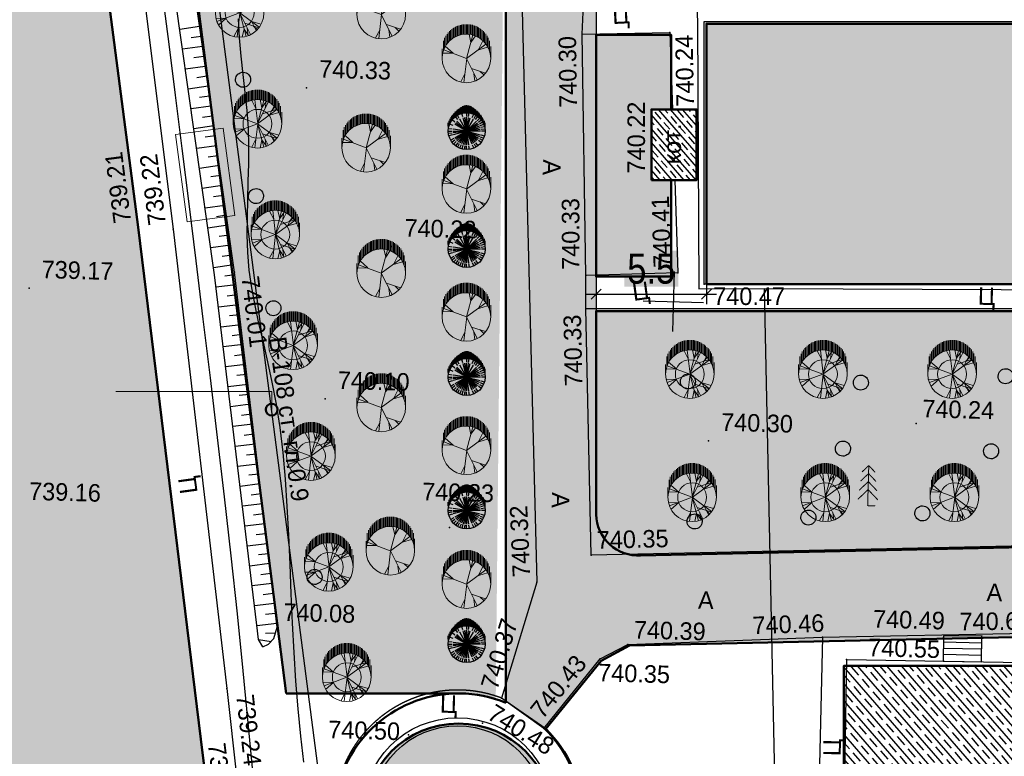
# Model space of a CAD drawing. Header units: millimetres. Extents: x -257011 to 237647566, y 2784933 to 6706507.
# Tile 187 of 256: x 9583565 to 9632650, y 5210392 to 5247105. Entities that reach past the tile are written whole.
import ezdxf

# ---------------------------------------------------------------- set-up
doc = ezdxf.new("R2010")
doc.units = ezdxf.units.MM
doc.header["$LTSCALE"] = 1000
doc.header["$PDMODE"] = 32
doc.header["$PDSIZE"] = 0.3
for name, pattern in [('Д_ТРОТ_ТРУБА', [3, 1.5, -1.5]), ('ДОРОГИ_СТРОЯЩ', [9, 8, -1]), ('Контура низ откосов  Штриховая 0.1-0.5 - - - - - - -', [0.6, 0.1, -0.5]), ('ОТКОС_НИЗ', [1.2, 0.2, -1])]:
    doc.linetypes.add(name, pattern=pattern)
for name, color, linetype in [('(001) Сетка', 92, 'Continuous'), ('(004) Точки рельефа', 7, 'Continuous'), ('(007) Здания', 7, 'Continuous'), ('(013) Газ', 40, 'ИК_Газопровод -------г--------'), ('(014) Водопровод', 5, 'ИК_Водопровод -------в--------'), ('(025) Дорога', 7, 'Continuous'), ('(027) Гидрография', 7, 'Continuous'), ('(028) Гидротехн.', 7, 'Continuous'), ('(031) Горизонтали', 42, 'Continuous'), ('(035) Откосы', 7, 'Continuous'), ('(038) Деревья', 7, 'Continuous'), ('TREE', 74, 'Continuous')]:
    doc.layers.add(name, color=color, linetype=linetype)
for name, color, linetype, lineweight in [('(032) Горизонтали утолщенные', 32, 'Continuous', 30), ('.', 7, 'Continuous', 15), ('Ф А С А Д', 250, 'Continuous', 15)]:
    doc.layers.add(name, color=color, linetype=linetype, lineweight=lineweight)
doc.styles.add('ATTR', font='romans.shx', dxfattribs={"width": 0.8, "height": 0.470416})
doc.styles.add('BM-431', font='txt')
doc.styles.add('D-431', font='txt', dxfattribs={"width": 2})
doc.styles.get("Standard").update_dxf_attribs({"font": 'ARIALN.TTF'})
doc.styles.add('Фарход', font='ARIALN.TTF')
doc.linetypes.add('KANALIS_K', pattern='A,1,["<",Standard,S=1.8,R=0,X=-0.9,Y=-0.9],3,-1,["К",Standard,S=1.8,R=0,X=-0.9,Y=-0.9],-1,10', length=16)
doc.linetypes.add('ИК_Водопровод -------в--------', pattern='A,9,-0.6,["В",Standard,S=1.2,R=0,X=0,Y=-0.6],-1.2', length=10.8)
doc.linetypes.add('ИК_Воздушка ------- --------', pattern='A,9,-0.6,["Z",Standard,S=1.2,R=70,X=0.6,Y=-0.65],-1', length=10.6)
doc.linetypes.add('ИК_Газопровод -------г--------', pattern='A,9,-0.6,["Г",Standard,S=1.2,R=0,X=0,Y=-0.6],-1.2', length=10.8)
doc.dimstyles.new('ISO-25$0', dxfattribs={"dimtxt": 300, "dimasz": 200, "dimexe": 100, "dimexo": 300, "dimgap": 50, "dimtad": 1, "dimdec": 0, "dimtxsty": 'Фарход', "dimblk": 'OBLIQUE', "dimcen": 250, "dimclrd": 256, "dimclrt": 250, "dimadec": 0, "dimazin": 0, "dimtfac": 1, "dimtdec": 0, "dimtmove": 0, "dimatfit": 3, "dimldrblk": 'OBLIQUE', "dimfxl": 0, "dimlwd": -1, "dimarcsym": 0})
pattern_1 = [(95, (-678705.02, -429468.37), (-275.171012, 230.8958947), [127, -381]), (185, (-678647.3, -429399.58), (-230.8958947, -275.171012), [127, -381])]
pattern_2 = [(311, (-678705, -429468.37), (415.09027, 360.832466), []), (311, (-678732.07, -429855.2), (415.09027, 360.832466), [550, -275])]

# ---------------------------------------------------------------- blocks, each defined once
blk = doc.blocks.new('d')
at = {"layer": '(038) Деревья', "color": 30}
blk.add_ellipse((0, 0), major_axis=(0.265, 0.265), ratio=1, start_param=5.497787, end_param=11.780972, dxfattribs=at)
blk = doc.blocks.new('ell')
at = {"const_width": 0.05}
for points in [[(0, 2), (-0.329, 1.671)], [(0, 0), (0, 2)], [(0, 2), (0.329, 1.671)], [(0, 1.6), (-0.386, 1.214)], [(0, 1.6), (0.386, 1.214)], [(0, 1.2), (-0.443, 0.757)], [(0, 1.2), (0.443, 0.757)], [(0, 0.8), (-0.5, 0.3)], [(0, 0.8), (0.5, 0.3)], [(0, 0), (0.375, 0)]]:
    blk.add_lwpolyline(points, dxfattribs=at)
blk = doc.blocks.new('Setka')
at = {"layer": '(001) Сетка'}
for p, q in [((0, 1.5), (0, -1.5)), ((-1.5, 0), (1.5, 0))]:
    blk.add_line(p, q, dxfattribs=at)
blk = doc.blocks.new('kjvklglhl')
at = {"layer": '(004) Точки рельефа'}
for p in [(334.896, 488.007), (339.267, 488.21), (321.242, 484.947), (338.449, 484.352), (338.596, 480.828), (313.048, 477.771), (314.781, 477.717), (325.716, 477.154), (339.992, 476.24), (317.903, 475.66), (335.418, 475.977), (341.325, 475.724), (307.691, 474.575), (335.462, 474.337), (322.604, 469.469), (352.087, 469.079), (341.765, 467.921), (328.971, 463.246), (336.083, 462.055), (333.406, 460.634), (353.749, 458.453), (355.654, 458.564), (320.534, 458.04), (347.714, 458.292), (338.021, 457.657), (348.951, 457.217), (336.672, 456.912), (318.108, 454.899), (331.811, 454.811), (330.891, 453.542), (333.962, 453.359), (327.22, 452.858), (316.881, 452.353)]:
    blk.add_point(p, dxfattribs=at)
at = {"layer": '(007) Здания'}
blk.add_lwpolyline([(376.227, 476.706), (341.325, 475.724), (340.957, 488.799), (381.529, 489.94), (382.011, 472.802)], dxfattribs=at)
for points in [[(338.548, 480.826), (338.449, 484.352), (340.7, 484.415), (340.799, 480.89)], [(348.956, 457.212), (358.705, 457.324), (358.87, 443.017), (349.121, 442.904)]]:
    blk.add_lwpolyline(points, close=True, dxfattribs=at)
at = {"layer": '(013) Газ', "linetype": 'ИК_Воздушка ------- --------', "ltscale": 0.5, "flags": 128}
for points in [[(292.909, 529.889), (292.062, 534.008), (300.797, 535.523), (378.045, 536.01), (380.152, 536.01), (380.512, 520.117), (378.614, 520.082), (373.886, 519.972), (374, 516.282), (339.283, 515.209), (339.606, 502.365), (340.619, 488.79), (341.059, 475.484), (341.059, 475.484), (344.329, 475.58), (345.717, 447.337), (345.717, 447.337)], [(344.329, 475.58), (375.842, 476.344), (375.939, 472.334), (381.325, 472.464), (381.43, 468.731)]]:
    blk.add_lwpolyline(points, dxfattribs=at)
at = {"layer": '(014) Водопровод', "ltscale": 0.5, "flags": 128}
blk.add_lwpolyline([(325.711, 440.112), (326.312, 440.162), (325.744, 440.975), (323.361, 447.342), (313.499, 509.603), (261.079, 502.552), (256.511, 532.162)], dxfattribs=at)
at = {"layer": '(025) Дорога', "linetype": 'Д_ТРОТ_ТРУБА', "flags": 128}
blk.add_lwpolyline([(269.368, 515.247), (270.684, 506.001), (279.473, 507.345), (281.553, 506.423), (308.542, 510.883), (312.531, 513.649), (318.524, 513.838), (330.524, 514.19), (333.406, 460.634), (331.811, 454.811, 1.56758), (332.906, 443.73, 0.509364), (333.962, 453.359), (336.672, 456.912), (338.021, 457.657), (347.714, 458.292), (347.773, 448.108), (343.552, 448.203), (343.703, 435.09)], format="xyb", dxfattribs=at)
for points in [[(323.251, 418.267), (300.714, 414.809), (283.138, 412.485), (281.122, 413.564), (275.085, 449.451), (270.84, 474.617), (267.554, 498.57), (282.371, 501.061), (308.67, 505.056), (310.788, 503.765), (314.781, 477.717), (318.108, 454.899), (323.251, 418.267)], [(321.731, 420.742), (316.881, 452.353), (313.048, 477.771), (309.058, 502.896), (307.912, 503.399), (283.734, 499.451), (269.193, 497.303), (272.561, 474.353), (276.62, 450.413), (282.198, 415.2), (283.437, 414.157), (320.719, 419.528), (321.731, 420.742)], [(339.712, 480.859), (339.992, 476.24), (335.418, 475.977), (334.896, 488.007), (339.267, 488.21), (339.499, 484.382)], [(339.267, 488.21), (339.499, 484.382)], [(374.417, 463.962), (336.083, 462.055), (335.462, 474.337), (374.094, 475.423), (374.417, 463.962)]]:
    blk.add_lwpolyline(points, dxfattribs=at)
at = {"layer": '(025) Дорога', "linetype": 'Контура низ откосов  Штриховая 0.1-0.5 - - - - - - -'}
for points in [[(334.896, 488.007), (334.932, 490.013)], [(335.462, 474.337), (335.418, 475.978)], [(347.714, 458.292), (359.915, 458.878)], [(333.962, 453.359), (331.811, 454.811)]]:
    blk.add_lwpolyline(points, dxfattribs=at)
at = {"layer": '(025) Дорога', "linetype": 'Д_ТРОТ_ТРУБА', "ltscale": 10000, "flags": 128}
blk.add_lwpolyline([(355.654, 458.564), (353.753, 458.542), (353.768, 457.267), (355.668, 457.289)], close=True, dxfattribs=at)
for points in [[(353.756, 458.242), (355.657, 458.242)], [(355.661, 457.927), (353.76, 457.905)], [(355.665, 457.609), (353.764, 457.609)]]:
    blk.add_lwpolyline(points, dxfattribs=at)
at = {"layer": '(027) Гидрография', "color": 3}
blk.add_circle((329.784, 449.03), 4.344, dxfattribs=at)
at = {"layer": '(028) Гидротехн.', "ltscale": 0.8}
blk.add_circle((329.784, 449.03), 4.744, dxfattribs=at)
at = {"layer": '(031) Горизонтали', "flags": 128}
blk.add_lwpolyline([(313.93, 489.34), (314.314, 486.931), (314.708, 484.393), (315.113, 481.742), (315.531, 478.995), (315.96, 476.168), (316.397, 473.28), (316.836, 470.352), (317.272, 467.403), (317.699, 464.454), (318.114, 461.525), (318.509, 458.637), (318.88, 455.809), (319.223, 453.066), (319.542, 450.453)], dxfattribs=at)
at = {"layer": '(032) Горизонтали утолщенные'}
blk.add_lwpolyline([(317.729, 488.292), (317.812, 487.346), (317.923, 486.421), (318.049, 485.514), (318.176, 484.619), (318.29, 483.732), (318.376, 482.847), (318.426, 481.962), (318.446, 481.075), (318.449, 480.187), (318.447, 479.3), (318.451, 478.415), (318.474, 477.533), (318.528, 476.653), (318.624, 475.779), (318.77, 474.907), (318.96, 474.029), (319.181, 473.134), (319.424, 472.209), (319.676, 471.243), (319.927, 470.224), (320.165, 469.141), (320.379, 467.981), (320.56, 466.739), (320.713, 465.423), (320.844, 464.049), (320.959, 462.631), (321.065, 461.182), (321.168, 459.718), (321.275, 458.252), (321.392, 456.8), (321.525, 455.375), (321.676, 453.984), (321.845, 452.637), (322.033, 451.341)], dxfattribs=at)
at = {"layer": '(035) Откосы'}
for p, q in [((314.838, 487.69), (315.824, 487.858)), ((315.415, 487.282), (315.908, 487.366)), ((315.006, 486.705), (315.992, 486.873)), ((315.583, 486.296), (316.076, 486.38)), ((315.174, 485.719), (316.16, 485.887)), ((315.751, 485.311), (316.244, 485.395)), ((315.342, 484.734), (316.328, 484.902)), ((315.919, 484.325), (316.412, 484.409)), ((315.51, 483.748), (316.496, 483.916)), ((316.087, 483.34), (316.58, 483.424)), ((315.678, 482.763), (316.664, 482.931)), ((316.255, 482.354), (316.748, 482.438)), ((315.846, 481.777), (316.832, 481.945)), ((316.423, 481.369), (316.916, 481.453)), ((316.014, 480.792), (317, 480.96)), ((316.591, 480.383), (317.084, 480.467)), ((316.182, 479.806), (317.168, 479.975)), ((316.759, 479.398), (317.252, 479.482)), ((316.35, 478.821), (317.336, 478.989)), ((316.927, 478.412), (317.42, 478.496)), ((316.518, 477.835), (317.504, 478.004)), ((317.095, 477.427), (317.588, 477.511)), ((316.686, 476.85), (317.672, 477.018)), ((317.263, 476.441), (317.756, 476.525)), ((316.854, 475.865), (317.84, 476.033)), ((317.427, 475.466), (317.921, 475.539)), ((317.006, 474.897), (317.995, 475.045)), ((317.574, 474.477), (318.069, 474.551)), ((317.154, 473.909), (318.143, 474.056)), ((317.722, 473.488), (318.217, 473.562)), ((317.301, 472.92), (318.29, 473.068)), ((317.87, 472.499), (318.364, 472.573)), ((317.449, 471.931), (318.438, 472.079)), ((318.017, 471.511), (318.512, 471.585)), ((317.597, 470.942), (318.586, 471.09)), ((318.165, 470.522), (318.659, 470.596)), ((317.744, 469.954), (318.733, 470.101)), ((318.313, 469.533), (318.807, 469.607)), ((317.892, 468.965), (318.881, 469.113)), ((318.46, 468.544), (318.955, 468.618)), ((318.039, 467.976), (319.028, 468.124)), ((318.608, 467.556), (319.102, 467.63)), ((318.187, 466.988), (319.176, 467.135)), ((318.755, 466.567), (319.25, 466.641)), ((318.335, 465.999), (319.324, 466.146)), ((318.903, 465.578), (319.398, 465.652)), ((318.482, 465.01), (319.471, 465.158)), ((319.051, 464.589), (319.545, 464.663)), ((318.63, 464.021), (319.619, 464.169)), ((319.198, 463.601), (319.693, 463.675)), ((318.778, 463.033), (319.767, 463.18)), ((319.346, 462.612), (319.84, 462.686)), ((318.925, 462.044), (319.914, 462.191)), ((319.493, 461.623), (319.988, 461.697)), ((319.073, 461.055), (320.062, 461.203)), ((319.641, 460.635), (320.136, 460.708)), ((319.22, 460.066), (320.209, 460.214)), ((319.789, 459.646), (320.283, 459.72)), ((319.368, 459.078), (320.357, 459.225)), ((319.936, 458.657), (320.431, 458.731)), ((319.516, 458.089), (320.505, 458.237)), ((319.951, 457.722), (320.456, 457.749)), ((319.619, 457.386), (320.247, 457.309))]:
    blk.add_line(p, q, dxfattribs=at)
blk.add_lwpolyline([(319.844, 457.028), (320.125, 457.17), (320.377, 457.458), (320.534, 458.04), (317.903, 475.66), (312.574, 506.915), (312.192, 507.383), (311.596, 507.687), (310.502, 508.023), (284.392, 504.328), (278.337, 503.244), (265.243, 500.775), (264.939, 500.462), (264.803, 499.989), (265.706, 495.765), (268.865, 477.481), (274.213, 445.131)], dxfattribs=at)
at = {"layer": '(035) Откосы', "linetype": 'ОТКОС_НИЗ'}
blk.add_lwpolyline([(319.844, 457.028), (319.619, 457.386), (319.514, 458.099), (316.916, 475.502), (311.633, 506.487), (311.551, 506.587), (311.219, 506.757), (310.421, 507.002), (284.551, 503.341), (278.518, 502.26), (265.85, 499.872), (266.688, 495.955), (269.851, 477.647), (275.2, 445.294), (281.12, 409.861), (281.136, 409.822), (281.351, 409.621), (310.666, 409.479), (317.618, 409.281), (323.511, 408.859), (324.497, 408.587)], dxfattribs=at)
at = {"lineweight": 15, "ltscale": 0.1}
blk.add_lwpolyline([(315.472, 478.096), (314.765, 482.438), (317.134, 482.824), (317.84, 478.481)], close=True, dxfattribs=at)
at = {"layer": '(001) Сетка'}
blk.add_blockref('Setka', (339.817, 474.81), dxfattribs=at)
at = {"layer": '(038) Деревья', "color": 30, "linetype": 'Continuous'}
for p in [(318.061, 485.258), (318.869, 479.478), (319.896, 473.918), (356.479, 471.554), (340.653, 470.848), (349.273, 471.036), (348.473, 467.72), (355.857, 467.795), (352.521, 464.605), (346.845, 464.238), (341.184, 463.885), (322.323, 460.585)]:
    blk.add_blockref('d', p, dxfattribs=at)
at = {"layer": '(038) Деревья', "linetype": 'Continuous'}
blk.add_blockref('ell', (349.783, 464.913), dxfattribs=at)
at = {"layer": '(004) Точки рельефа', "style": 'D-431'}
for s, rotation, p in [('740.30', 92.4832, (334.746, 484.329)), ('740.24', 92.6563, (340.569, 484.559)), ('740.22', 91.6107, (338.223, 481.152)), ('739.21', 99.0241, (312.692, 478.006)), ('739.22', 98.8598, (314.425, 477.953)), ('740.41', 93.4656, (339.66, 476.508)), ('740.33', 91.7957, (335.094, 476.255)), ('740.47', 1.6107, (341.806, 474.692)), ('740.01', 278.4912, (318.257, 475.422)), ('740.33', 92.8904, (335.406, 470.463)), ('740.32', 94.0803, (333.071, 460.899)), ('740.35', 2.9311, (336.354, 462.385)), ('740.46', 3.7485, (344.242, 458.343)), ('740.64', 2.2043, (354.54, 458.83)), ('740.37', 74.6807, (331.583, 455.172)), ('740.43', 52.6537, (333.886, 453.779)), ('739.24', 277.9817, (318.582, 454.58)), ('740.48', 329.7909, (331.061, 453.797)), ('739.24', 278.7227, (317.236, 452.116))]:
    blk.add_text(s, height=0.875, rotation=rotation, dxfattribs=at).set_placement(p)
for s, p in [('740.33', (321.842, 485.467)), ('740.22', (326.316, 477.674)), ('739.17', (308.291, 475.095)), ('740.10', (323.204, 469.989)), ('740.24', (352.375, 469.394)), ('740.30', (342.365, 468.441)), ('740.23', (327.566, 464.561)), ('739.16', (307.978, 464.029)), ('740.49', (350.212, 458.849)), ('740.08', (320.821, 458.355)), ('740.39', (338.309, 457.972)), ('740.55', (350.01, 457.42)), ('740.35', (336.59, 455.785)), ('740.50', (323.22, 452.574))]:
    blk.add_text(s, height=0.875, dxfattribs=at).set_placement(p)
at = {"layer": '(007) Здания', "color": 0, "linetype": 'Continuous', "style": 'BM-431'}
blk.add_text('кот.', height=0.88, rotation=91.6107, dxfattribs=at).set_placement((340.002, 481.663))
at = {"layer": '(014) Водопровод', "color": 0, "linetype": 'Continuous', "style": 'BM-431'}
blk.add_text('В-108 ст. гл.0.9', height=0.875, rotation=279.6164, dxfattribs=at).set_placement((319.7, 472.427))
at = {"layer": '(025) Дорога', "linetype": 'ДОРОГИ_СТРОЯЩ', "style": 'BM-431'}
for s, rotation, p in [('Ц', 4.4789, (336.401, 488.548)), ('A', 270, (333.13, 481.714)), ('Ц', 9.3824, (337.827, 474.781)), ('Ц', 99.3824, (316.381, 464.625)), ('A', 270, (334.037, 465.143)), ('Ц', 90.847, (348.792, 452.392))]:
    blk.add_text(s, height=0.875, rotation=rotation, dxfattribs=at).set_placement(p)
for s, p in [('Ц', (354.983, 475.08)), ('A', (355.835, 460.335)), ('A', (341.466, 459.54)), ('Ц', (328.748, 454.003))]:
    blk.add_text(s, height=0.875, dxfattribs=at).set_placement(p)
blk = doc.blocks.new('dhdyfh')
at = {"layer": 'TREE', "color": 92, "lineweight": 20}
for p, q in [((10253612, 5665831), (10253612, 5666323)), ((10253672, 5665895), (10253672, 5666384)), ((10253733, 5665949), (10253733, 5666439)), ((10253793, 5665998), (10253793, 5666487)), ((10253854, 5666529), (10253854, 5666039)), ((10253914, 5666083), (10253914, 5666567)), ((10253975, 5666109), (10253975, 5666601)), ((10254035, 5666629), (10254035, 5666140)), ((10254096, 5666652), (10254096, 5666163)), ((10254156, 5666184), (10254156, 5666675)), ((10254217, 5666691), (10254217, 5666204)), ((10254277, 5666217), (10254277, 5666705)), ((10254338, 5666714), (10254338, 5666227)), ((10254398, 5666235), (10254398, 5666724)), ((10254459, 5666724), (10254459, 5666238)), ((10254519, 5666243), (10254519, 5666724)), ((10254580, 5666724), (10254580, 5666240)), ((10254640, 5666233), (10254640, 5666724)), ((10254701, 5666717), (10254701, 5666227)), ((10254761, 5666215), (10254761, 5666706)), ((10254822, 5666693), (10254822, 5666199)), ((10254882, 5666186), (10254882, 5666674)), ((10254943, 5666652), (10254943, 5666166)), ((10255003, 5666140), (10255003, 5666629)), ((10255064, 5666601), (10255064, 5666114)), ((10255125, 5666081), (10255125, 5666565)), ((10255185, 5666529), (10255185, 5666042)), ((10255246, 5665998), (10255246, 5666487)), ((10255306, 5666441), (10255306, 5665949)), ((10255367, 5665893), (10255367, 5666384)), ((10255427, 5666323), (10255427, 5665828)), ((10253370, 5665419), (10253370, 5665908)), ((10253430, 5665555), (10253430, 5666052)), ((10253491, 5665666), (10253491, 5666158)), ((10253551, 5665761), (10253551, 5666240)), ((10254443, 5665800), (10254236, 5666193)), ((10254532, 5665031), (10254393, 5666223)), ((10254522, 5665028), (10254837, 5666198)), ((10254522, 5665031), (10255054, 5666100)), ((10254739, 5665821), (10254650, 5666236)), ((10254739, 5665828), (10254966, 5666152)), ((10254897, 5665793), (10254946, 5666154)), ((10255123, 5665467), (10255340, 5665898)), ((10255212, 5665677), (10255390, 5665854)), ((10255488, 5665756), (10255488, 5666256)), ((10255548, 5666158), (10255548, 5665664)), ((10255609, 5665574), (10255609, 5666055)), ((10255669, 5665911), (10255669, 5665409)), ((10253309, 5665030), (10253309, 5665514)), ((10254519, 5665030), (10253387, 5665451)), ((10253851, 5665290), (10253466, 5665636)), ((10254522, 5665028), (10255488, 5665736)), ((10254778, 5665531), (10255478, 5665762)), ((10255133, 5665459), (10255577, 5665590)), ((10255730, 5665030), (10255730, 5665615)), ((10253851, 5665282), (10253348, 5665297))]:
    blk.add_line(p, q, dxfattribs=at)
at = {"layer": 'TREE', "color": 30, "lineweight": 20, "true_color": 0xf8991e}
for p, q in [((10254519, 5665030), (10253387, 5664608)), ((10254532, 5665028), (10254393, 5663836)), ((10254522, 5665031), (10254837, 5663861)), ((10254522, 5665031), (10255488, 5664323)), ((10254522, 5665028), (10255054, 5663959)), ((10253851, 5664777), (10253348, 5664762)), ((10253851, 5664769), (10253466, 5664423)), ((10254778, 5664528), (10255478, 5664297)), ((10255123, 5664592), (10255340, 5664161)), ((10255133, 5664600), (10255577, 5664469)), ((10255212, 5664382), (10255390, 5664205)), ((10254443, 5664259), (10254236, 5663866)), ((10254739, 5664238), (10254650, 5663823)), ((10254739, 5664231), (10254966, 5663908)), ((10254897, 5664266), (10254946, 5663905))]:
    blk.add_line(p, q, dxfattribs=at)
blk.add_circle((10254519, 5665030), 1210, dxfattribs=at)
at = {"layer": 'TREE', "color": 92, "lineweight": 20}
blk.add_circle((10254519, 5665030), 720, dxfattribs=at)
at = {"layer": 'TREE', "color": 30, "lineweight": 20, "true_color": 0xf8991e, "style": 'ATTR', "width": 0.8, "flags": 9}
for p in [(10254522, 5665031), (10254522, 5665028)]:
    blk.add_attdef('ESTCODE', p, '', height=14.1, rotation=90, dxfattribs=at)
blk = doc.blocks.new('16')
h = blk.add_hatch(color=256)
h.dxf.hatch_style = 1
h.set_gradient(color1=(153, 204, 102), one_color=1, tint=1, name='SPHERICAL')
h.paths.add_polyline_path([(16382639, 10776741, 1), (16386324, 10776741, 1)])
blk.add_circle((16384481, 10776741), 1842)
at = {"layer": 'TREE'}
for p, q in [((16383208, 10777476), (16382886, 10777662)), ((16383317, 10777634), (16383020, 10777862)), ((16383442, 10777780), (16383179, 10778043)), ((16383584, 10777909), (16383360, 10778202)), ((16384481, 10776741), (16383504, 10777717)), ((16383746, 10778014), (16383560, 10778336)), ((16384481, 10776741), (16383643, 10777834)), ((16384481, 10776741), (16383791, 10777937)), ((16384102, 10778156), (16384005, 10778520)), ((16384481, 10776741), (16384124, 10778075)), ((16384290, 10778196), (16384241, 10778567)), ((16384481, 10776741), (16384302, 10778103)), ((16384481, 10778583), (16384481, 10778214)), ((16384481, 10778122), (16384481, 10776741)), ((16384481, 10776741), (16384661, 10778103)), ((16384481, 10776741), (16385172, 10777937)), ((16384481, 10776741), (16385320, 10777834)), ((16384481, 10776741), (16385458, 10777717)), ((16384673, 10778196), (16384722, 10778567)), ((16384938, 10778583), (16385310, 10778583)), ((16385044, 10778100), (16385186, 10778442)), ((16385074, 10778491), (16385524, 10778491)), ((16385282, 10778398), (16385700, 10778398)), ((16385378, 10777909), (16385603, 10778202)), ((16385450, 10778306), (16385862, 10778306)), ((16385595, 10778214), (16385999, 10778214)), ((16385646, 10777634), (16385943, 10777862)), ((16385701, 10778122), (16386115, 10778122)), ((16385755, 10777476), (16386077, 10777662)), ((16385799, 10778030), (16386226, 10778030)), ((16385881, 10777938), (16386324, 10777938)), ((16385956, 10777846), (16386436, 10777846)), ((16386517, 10777754), (16386019, 10777754)), ((16386085, 10777662), (16386598, 10777662)), ((16382639, 10776741), (16383008, 10776741)), ((16383020, 10776933), (16382655, 10776981)), ((16383056, 10777122), (16382702, 10777217)), ((16383119, 10777305), (16382780, 10777445)), ((16384481, 10776741), (16383100, 10776741)), ((16384481, 10776741), (16383114, 10776920)), ((16384481, 10776741), (16383114, 10776561)), ((16384481, 10776741), (16383147, 10777098)), ((16384481, 10776741), (16383207, 10777268)), ((16384481, 10776741), (16383207, 10776213)), ((16384481, 10776741), (16383285, 10777431)), ((16384481, 10776741), (16383285, 10776050)), ((16384481, 10776741), (16383384, 10777583)), ((16384481, 10776741), (16383384, 10775898)), ((16384481, 10776741), (16383504, 10775764)), ((16384481, 10776741), (16383643, 10775648)), ((16384481, 10776741), (16383791, 10775544)), ((16384481, 10776741), (16383956, 10775471)), ((16384481, 10776741), (16384124, 10775406)), ((16384481, 10776741), (16385678, 10777431)), ((16384481, 10776741), (16385816, 10777098)), ((16384481, 10776741), (16385848, 10776920)), ((16384481, 10776741), (16385863, 10776741)), ((16384481, 10776741), (16385458, 10775764)), ((16384481, 10776741), (16385816, 10776383)), ((16384481, 10776741), (16385678, 10776050)), ((16384481, 10776741), (16385848, 10776561)), ((16384481, 10776741), (16385320, 10775648)), ((16384481, 10776741), (16385172, 10775544)), ((16384481, 10776741), (16384839, 10775406)), ((16384481, 10776741), (16385007, 10775471)), ((16384481, 10776741), (16384661, 10775378)), ((16384481, 10775359), (16384481, 10776741)), ((16385907, 10777122), (16386261, 10777217)), ((16386324, 10776741), (16385955, 10776741)), ((16386124, 10777569), (16386671, 10777569)), ((16386744, 10777477), (16386171, 10777477)), ((16386812, 10777385), (16386207, 10777385)), ((16386238, 10777293), (16386872, 10777293)), ((16386924, 10777201), (16386269, 10777201)), ((16386289, 10777109), (16386975, 10777109)), ((16387013, 10777017), (16386304, 10777017)), ((16386316, 10776925), (16387043, 10776925)), ((16387056, 10776833), (16386320, 10776833)), ((16387056, 10776648), (16386324, 10776648)), ((16386328, 10776741), (16387065, 10776741)), ((16383020, 10776548), (16382655, 10776500)), ((16383119, 10776176), (16382780, 10776036)), ((16383208, 10776005), (16382886, 10775819)), ((16383317, 10775847), (16383020, 10775619)), ((16385521, 10775701), (16385784, 10775438)), ((16385646, 10775847), (16385943, 10775619)), ((16385755, 10776005), (16386077, 10775819)), ((16385844, 10776176), (16386183, 10776036)), ((16385942, 10776548), (16386308, 10776500)), ((16386517, 10775727), (16386023, 10775727)), ((16386081, 10775819), (16386603, 10775819)), ((16386680, 10775912), (16386132, 10775912)), ((16386171, 10776004), (16386744, 10776004)), ((16386812, 10776096), (16386211, 10776096)), ((16386242, 10776188), (16386872, 10776188)), ((16386928, 10776280), (16386262, 10776280)), ((16386285, 10776372), (16386975, 10776372)), ((16387005, 10776464), (16386305, 10776464)), ((16386313, 10776556), (16387035, 10776556)), ((16383584, 10775572), (16383360, 10775279)), ((16383746, 10775467), (16383560, 10775145)), ((16383918, 10775381), (16383776, 10775039)), ((16384102, 10775325), (16384005, 10774961)), ((16384481, 10774898), (16384481, 10775267)), ((16384673, 10775285), (16384722, 10774914)), ((16384861, 10775325), (16384958, 10774961)), ((16384868, 10774898), (16385306, 10774898)), ((16385044, 10775381), (16385186, 10775039)), ((16385511, 10774991), (16385058, 10774991)), ((16385217, 10775467), (16385402, 10775145)), ((16385310, 10775083), (16385695, 10775083)), ((16385378, 10775572), (16385603, 10775279)), ((16385849, 10775175), (16385446, 10775175)), ((16385587, 10775267), (16385995, 10775267)), ((16386119, 10775359), (16385697, 10775359)), ((16385795, 10775451), (16386230, 10775451)), ((16386333, 10775543), (16385881, 10775543)), ((16385956, 10775635), (16386427, 10775635))]:
    blk.add_line(p, q, dxfattribs=at)
at = {"layer": 'TREE', "style": 'ATTR', "width": 0.8, "flags": 9}
blk.add_attdef('ESTCODE', (16384481, 10776741), '', height=21.5, dxfattribs=at)
blk = doc.blocks.new('17')
at = {"layer": 'TREE', "color": 68, "lineweight": 20, "true_color": 0x306100}
for p, q in [((16375547, 10777897), (16376284, 10777897)), ((16375932, 10777072), (16375955, 10777838)), ((16375547, 10776055), (16376189, 10777778)), ((16375943, 10777072), (16376470, 10777658)), ((16376140, 10777805), (16376884, 10777805)), ((16376347, 10777713), (16377104, 10777713)), ((16376516, 10777620), (16377265, 10777620)), ((16376661, 10777528), (16377389, 10777528)), ((16376767, 10777436), (16377515, 10777436)), ((16376865, 10777344), (16377610, 10777344)), ((16376947, 10777252), (16377692, 10777252)), ((16377022, 10777160), (16377766, 10777160)), ((16374374, 10776171), (16373777, 10776487)), ((16377829, 10777068), (16377084, 10777068)), ((16377151, 10776976), (16377888, 10776976)), ((16377190, 10776884), (16377939, 10776884)), ((16377982, 10776792), (16377237, 10776792)), ((16378017, 10776699), (16377272, 10776699)), ((16377304, 10776607), (16378052, 10776607)), ((16378077, 10776515), (16377335, 10776515)), ((16377355, 10776423), (16378098, 10776423)), ((16375545, 10776036), (16373730, 10776246)), ((16375545, 10776051), (16373917, 10775240)), ((16374784, 10775661), (16374433, 10774595)), ((16375545, 10776051), (16377325, 10775571)), ((16375545, 10776051), (16376623, 10774580)), ((16376751, 10775721), (16377384, 10775856)), ((16376763, 10775721), (16377255, 10775376)), ((16378080, 10775594), (16377327, 10775594)), ((16377351, 10775686), (16378099, 10775686)), ((16378111, 10776331), (16377369, 10776331)), ((16378115, 10775778), (16377370, 10775778)), ((16377378, 10775870), (16378127, 10775870)), ((16377381, 10776239), (16378126, 10776239)), ((16378126, 10776147), (16377386, 10776147)), ((16378126, 10775963), (16377390, 10775963)), ((16377394, 10776055), (16378126, 10776055)), ((16374386, 10775481), (16373835, 10775406)), ((16374561, 10775000), (16374292, 10774730)), ((16376201, 10775120), (16376400, 10774445)), ((16376213, 10775135), (16376868, 10774805)), ((16377696, 10774857), (16376947, 10774857)), ((16377022, 10774949), (16377766, 10774949)), ((16377829, 10775042), (16377088, 10775042)), ((16377147, 10775134), (16377884, 10775134)), ((16377939, 10775226), (16377198, 10775226)), ((16377237, 10775318), (16377982, 10775318)), ((16378017, 10775410), (16377276, 10775410)), ((16377308, 10775502), (16378050, 10775502)), ((16375547, 10774213), (16376438, 10774213)), ((16376888, 10774305), (16376124, 10774305)), ((16376376, 10774397), (16377108, 10774397)), ((16377265, 10774489), (16376512, 10774489)), ((16376652, 10774581), (16377414, 10774581)), ((16377515, 10774673), (16376763, 10774673)), ((16376861, 10774765), (16377610, 10774765))]:
    blk.add_line(p, q, dxfattribs=at)
blk.add_circle((16375547, 10776055), 1842, dxfattribs=at)
at = {"layer": 'TREE', "color": 68, "lineweight": 20, "true_color": 0x306100, "style": 'ATTR', "width": 0.8, "flags": 9}
blk.add_attdef('ESTCODE', (16375545, 10776051), '', height=21.5, dxfattribs=at)
blk = doc.blocks.new('_Oblique')
at = {"color": 0, "linetype": 'ByBlock', "lineweight": -2}
blk.add_line((-0.5, -0.5), (0.5, 0.5), dxfattribs=at)
blk = doc.blocks.new('*D1926')
at = {"color": 5, "linetype": 'KANALIS_K', "lineweight": -2, "ltscale": 1000, "transparency": 16777216}
for p, q in [((9612298, 5243524), (9612298, 5232926)), ((9617798, 5243178), (9617798, 5232926))]:
    blk.add_line(p, q, dxfattribs=at)
at = {"color": 5, "linetype": 'KANALIS_K', "ltscale": 1000, "transparency": 16777216}
blk.add_line((9611798, 5233426), (9618298, 5233426), dxfattribs=at)
at = {"layer": 'Defpoints', "color": 0, "linetype": 'KANALIS_K', "lineweight": 50, "ltscale": 1000, "transparency": 16777216}
for p in [(9612298, 5243574), (9617798, 5243228), (9617798, 5233426)]:
    blk.add_point(p, dxfattribs=at)
at = {"color": 5, "linetype": 'KANALIS_K', "ltscale": 1000, "transparency": 16777216, "xscale": 500, "yscale": 500, "zscale": 500, "rotation": 180}
blk.add_blockref('_Oblique', (9612298, 5233426), dxfattribs=at)
at = {"color": 5, "linetype": 'KANALIS_K', "ltscale": 1000, "transparency": 16777216, "xscale": 500, "yscale": 500, "zscale": 500}
blk.add_blockref('_Oblique', (9617798, 5233426), dxfattribs=at)
at = {"color": 5, "linetype": 'KANALIS_K', "ltscale": 1000, "transparency": 16777216, "insert": (9615048, 5234689), "char_height": 1500, "attachment_point": 5, "style": 'Фарход', "bg_fill": 1, "box_fill_scale": 1.1, "bg_fill_color": 255, "bg_fill_transparency": 0}
blk.add_mtext('5.5', dxfattribs=at)

msp = doc.modelspace()

# ---------------------------------------------------------------- hatches: boundary and pattern name
at = {"layer": '.', "lineweight": 50, "ltscale": 1000, "transparency": 33554687}
h = msp.add_hatch(color=256, dxfattribs=at)
h.dxf.hatch_style = 1
h.set_gradient(color1=(132, 132, 132), color2=(132, 132, 132), tint=1)
edge = h.paths.add_edge_path()
edge.add_line((9614518.103, 5220407.563), (9650480.992, 5221183.821))
edge.add_line((9650480.992, 5221183.821), (9650480.992, 5223096.404))
edge.add_line((9650480.992, 5223096.404), (9666623.453, 5223096.404))
edge.add_line((9666623.453, 5223096.404), (9666623.453, 5222379.821))
edge.add_line((9666623.453, 5222379.821), (9669249.819, 5222379.821))
edge.add_line((9669249.819, 5222379.821), (9669249.819, 5259730.068))
edge.add_line((9669249.819, 5259730.068), (9668434.426, 5259745.338))
edge.add_line((9668434.426, 5259745.338), (9668460.115, 5273507.287))
edge.add_line((9668460.115, 5273507.287), (9669300.179, 5273507.287))
edge.add_line((9669300.179, 5273507.287), (9669300.179, 5285865.858))
edge.add_line((9669300.179, 5285865.858), (9613635.819, 5285865.858))
edge.add_arc((9613699.176, 5284464.567), 1402.722, 92.5888027, 177.7762916)
edge.add_line((9612297.511, 5284518.994), (9612297.511, 5289977.113))
edge.add_line((9612297.511, 5289977.113), (9676205.922, 5289322.845))
edge.add_line((9676205.922, 5289322.845), (9676205.922, 5276774.216))
edge.add_line((9676205.922, 5276774.216), (9678980.741, 5276774.216))
edge.add_line((9678980.741, 5276774.216), (9678959.726, 5256565.82))
edge.add_line((9678959.726, 5256565.82), (9676075.667, 5256562.804))
edge.add_line((9676075.667, 5256562.804), (9676110.453, 5223301.389))
edge.add_line((9676110.453, 5223301.389), (9686070.166, 5223551.647))
edge.add_line((9686070.166, 5223551.647), (9687896.299, 5223463.38))
edge.add_line((9687896.299, 5223463.38), (9687853.936, 5222586.932))
edge.add_line((9687853.936, 5222586.932), (9687677.917, 5218945.313))
edge.add_line((9687677.917, 5218945.313), (9684334.318, 5219212.267))
edge.add_line((9684334.318, 5219212.267), (9684123.131, 5217441.221))
edge.add_line((9684123.131, 5217441.221), (9613968.971, 5215913.561))
edge.add_line((9613968.971, 5215913.561), (9612548.576, 5215152.415))
edge.add_line((9612548.576, 5215152.415), (9609786.644, 5211756.081))
edge.add_line((9609786.644, 5211756.081), (9607797.511, 5213142.351))
edge.add_line((9607797.511, 5213142.351), (9607797.511, 5261991.392))
edge.add_line((9607797.511, 5261991.392), (9612297.511, 5261991.392))
edge.add_line((9612297.511, 5261991.392), (9612297.511, 5222439.231))
edge.add_arc((9614395.269, 5222502.683), 2098.718, 181.732534, 273.3553239)
at = {"linetype": 'KANALIS_K', "ltscale": 1000}
h = msp.add_hatch(dxfattribs=at)
h.set_pattern_fill('JIS_STN_1E', color=252, scale=550, angle=266, style=0)
h.set_pattern_definition(pattern_2)
h.paths.add_polyline_path([(9616861.27, 5273397.871), (9651701.634, 5273397.871), (9651701.634, 5277027.904), (9658259.224, 5277027.904), (9658259.224, 5284497.938), (9664883.169, 5284497.938), (9664890.458, 5269889.874), (9668429.374, 5269889.874), (9668429.374, 5263287.86), (9664883.169, 5263287.86), (9664883.169, 5223639.254), (9658301.777, 5223639.254), (9658301.777, 5229828.737), (9652636.574, 5229828.737), (9652636.574, 5233931.033), (9617797.511, 5233931.033), (9617797.511, 5246901.846), (9658256.316, 5246901.846), (9658256.316, 5260599.656), (9616861.27, 5260599.656)])
h = msp.add_hatch(dxfattribs=at)
h.set_pattern_fill('JIS_STN_1E', color=252, scale=450, angle=266, style=0)
h.set_pattern_definition([(311, (-678705, -429468.37), (339.619311, 295.226563), []), (311, (-678727.15, -429784.85), (339.619311, 295.226563), [450, -225])])
h.paths.add_polyline_path([(9615054.298, 5239107.961), (9617305.707, 5239107.961), (9617305.707, 5242634.883), (9615054.298, 5242634.883)])
h = msp.add_hatch(dxfattribs=at)
h.set_pattern_fill('JIS_STN_1E', color=252, scale=550, angle=266, style=0)
h.set_pattern_definition(pattern_2)
h.paths.add_polyline_path([(9624651.058, 5200895.019), (9634571.937, 5200895.019), (9634571.937, 5214908.783), (9624651.058, 5214908.783)])
h.paths.add_polyline_path([(9619973.144, 5200895.019), (9638343.994, 5200895.019), (9638343.994, 5190008.9), (9619973.144, 5190008.9)])
at = {"lineweight": 100, "transparency": 33554687}
h = msp.add_hatch(color=256, dxfattribs=at)
h.set_gradient(color1=(64, 201, 199), color2=(149, 231, 234), name='SPHERICAL')
edge = h.paths.add_edge_path()
edge.add_arc((9605442.466, 5207305.53), 4719.268, 0, 360)
at = {"layer": 'Ф А С А Д', "linetype": 'KANALIS_K', "ltscale": 1000}
h = msp.add_hatch(dxfattribs=at)
h.set_pattern_fill('CROSS', color=92, scale=40, angle=95)
h.set_pattern_definition(pattern_1)
h.paths.add_polyline_path([(9612297.511, 5283190.358), (9641316.423, 5283710.244), (9641316.423, 5275227.348), (9612297.511, 5275227.348)], flags=17)
h.paths.add_polyline_path([(9612297.511, 5259092.971), (9656155.686, 5259092.971), (9656155.686, 5248186.981), (9612297.511, 5248186.981)], flags=17)
h.paths.add_polyline_path([(9612297.511, 5260940.91), (9616034.625, 5260940.91), (9616034.625, 5264352.321), (9614166.486, 5264352.321), (9614166.486, 5267879.244), (9616034.625, 5267879.244), (9616034.625, 5273379.287), (9612297.511, 5273379.287)], flags=17)
h.paths.add_polyline_path([(9612297.511, 5234305.029), (9616034.625, 5234305.029), (9616034.625, 5239107.961), (9615054.298, 5239107.961), (9615054.298, 5242634.883), (9616034.625, 5242634.883), (9616034.625, 5246354.568), (9612297.511, 5246354.568)], flags=17)
edge = h.paths.add_edge_path()
edge.add_line((9614518.103, 5220407.563), (9650480.992, 5221183.821))
edge.add_line((9650480.992, 5221183.821), (9650480.992, 5232580.897))
edge.add_line((9650480.992, 5232580.897), (9612297.511, 5232580.897))
edge.add_line((9612297.511, 5232580.897), (9612297.511, 5222439.231))
edge.add_arc((9614395.269, 5222502.683), 2098.718, 181.732534, 273.3553239)
h.paths.add_polyline_path([(9666631.437, 5222379.821), (9669249.819, 5222379.821), (9669249.819, 5259730.068), (9666631.437, 5259730.068)])
edge = h.paths.add_edge_path()
edge.add_line((9570642.847, 5285014.339), (9541647.372, 5285014.85))
edge.add_line((9541647.372, 5285014.85), (9572024.487, 5294499.747))
edge.add_line((9572024.487, 5294499.747), (9578722.211, 5294892.608))
edge.add_line((9578722.211, 5294892.608), (9660594.431, 5293285.325))
edge.add_line((9660594.431, 5293285.325), (9676205.922, 5292502.338))
edge.add_line((9676205.922, 5292502.338), (9688549.257, 5291642.484))
edge.add_line((9688549.257, 5291642.484), (9687654.421, 5224805.126))
edge.add_line((9687654.421, 5224805.126), (9686070.166, 5223551.647))
edge.add_line((9686070.166, 5223551.647), (9676094.03, 5223301.74))
edge.add_line((9676094.03, 5223301.74), (9676094.03, 5256565.82))
edge.add_line((9676094.03, 5256565.82), (9678980.741, 5256565.82))
edge.add_line((9678980.741, 5256565.82), (9678980.741, 5276774.216))
edge.add_line((9678980.741, 5276774.216), (9676205.922, 5276774.216))
edge.add_line((9676205.922, 5276774.216), (9676205.922, 5289322.845))
edge.add_line((9676205.922, 5289322.845), (9612297.511, 5289977.113))
edge.add_line((9612297.511, 5289977.113), (9612297.511, 5293391.392))
edge.add_line((9612297.511, 5293391.392), (9572597.511, 5293391.392))
edge.add_line((9572597.511, 5293391.392), (9572597.511, 5286751.807))
edge.add_arc((9570642.847, 5286982.577), 1968.239, 270, 353.2667331, ccw=False)
h.paths.add_polyline_path([(9666247.006, 5273497.826), (9669300.179, 5273497.826), (9669300.179, 5285865.858), (9666247.006, 5285865.858)], flags=17)
h = msp.add_hatch(dxfattribs=at)
h.set_pattern_fill('CROSS', color=92, scale=40, angle=95)
h.set_pattern_definition([(95, (-678705.02, -588084.53), (-275.171012, 230.8958947), [127, -381]), (185, (-678647.3, -588015.73), (-230.8958947, -275.171012), [127, -381])])
h.paths.add_polyline_path([(9576149.606, 5261333.356), (9581039.5, 5261991.392), (9586196.926, 5261991.392), (9588651.174, 5243129.284), (9589478.556, 5236770.447), (9592594.989, 5211254.569), (9596554.553, 5179519.736), (9595508.841, 5178335.06), (9576799.763, 5176174.23), (9558090.684, 5174013.4), (9556881.393, 5175090.916), (9552295.558, 5210446.684), (9548910.68, 5234491.826), (9546189.784, 5257527.306)])
h = msp.add_hatch(dxfattribs=at)
h.set_pattern_fill('CROSS', color=92, scale=40, angle=95)
h.set_pattern_definition(pattern_1)
edge = h.paths.add_edge_path()
edge.add_line((9607297.511, 5213241.698), (9607797.511, 5261991.392))
edge.add_line((9607797.511, 5261991.392), (9590644.46, 5261991.392))
edge.add_line((9590644.46, 5261991.392), (9596857.441, 5213524.797))
edge.add_line((9596857.441, 5213524.797), (9605442.466, 5213524.797))
edge.add_arc((9605442.466, 5207305.53), 6219.268, 72.6460502, 90, ccw=False)

# ---------------------------------------------------------------- linework, layer by layer
at = {"lineweight": 50, "ltscale": 1000}
for p, q in [((9596857.441, 5213524.797), (9590644.46, 5261991.392)), ((9607797.511, 5261991.392), (9607797.511, 5243529.287)), ((9605442.466, 5213524.797), (9596857.441, 5213524.797))]:
    msp.add_line(p, q, dxfattribs=at)
for points in [[(9616861.27, 5273397.871), (9651701.634, 5273397.871), (9651701.634, 5277027.904), (9658259.224, 5277027.904), (9658259.224, 5284497.938), (9664883.169, 5284497.938), (9664883.169, 5223639.254), (9658301.777, 5223639.254), (9658301.777, 5229828.737), (9652636.574, 5229828.737), (9652636.574, 5233931.033), (9617797.511, 5233931.033), (9617797.511, 5246901.846), (9658256.316, 5246901.846), (9658256.316, 5260599.656), (9616861.27, 5260599.656), (9616861.27, 5273397.871)], [(9581039.5, 5261991.392), (9586196.926, 5261991.392), (9586765.677, 5257620.253), (9589478.556, 5236770.447), (9592594.989, 5211254.569), (9596554.553, 5179519.736), (9595508.841, 5178335.06), (9576799.763, 5176174.23), (9558090.684, 5174013.4), (9556881.393, 5175090.916), (9552295.558, 5210446.684), (9548910.68, 5234491.826), (9546189.784, 5257527.306), (9581039.5, 5261991.392)], [(9616034.625, 5242634.883), (9616034.625, 5246354.568), (9612297.511, 5246354.568), (9612297.511, 5234305.029), (9616034.625, 5234305.029), (9616034.625, 5239107.961)], [(9607797.511, 5213061.662), (9607797.511, 5243529.287)], [(9684123.131, 5217441.221), (9676030.689, 5217265.002), (9613968.971, 5215913.561), (9612548.576, 5215152.415), (9609786.644, 5211756.081)]]:
    msp.add_lwpolyline(points, dxfattribs=at)
at = {"lineweight": 30, "ltscale": 1000}
msp.add_lwpolyline([(9684123.131, 5217441.221), (9613968.971, 5215913.561), (9612548.576, 5215152.415), (9609786.644, 5211756.081), (9607797.511, 5213142.351), (9607797.511, 5261991.392), (9612297.511, 5261991.392), (9612297.511, 5222439.231, 0.422533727), (9614518.103, 5220407.563), (9650480.992, 5221183.821)], format="xyb", dxfattribs=at)
at = {"lineweight": 50, "ltscale": 1000}
for points in [[(9615054.298, 5239107.961), (9617305.707, 5239107.961), (9617305.707, 5242634.883), (9615054.298, 5242634.883)], [(9624651.058, 5200895.019), (9634571.937, 5200895.019), (9634571.937, 5214908.783), (9624651.058, 5214908.783)]]:
    msp.add_lwpolyline(points, close=True, dxfattribs=at)
msp.add_lwpolyline([(9650480.992, 5232580.897), (9612297.511, 5232580.897), (9612297.511, 5222439.231, 0.422533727), (9614518.103, 5220407.563), (9650480.992, 5221183.821)], format="xyb", close=True, dxfattribs=at)
at = {"color": 5, "lineweight": 0, "ltscale": 1000}
msp.add_lwpolyline([(9596129.156, 5227672.983), (9596129.156, 5228575.219), (9588358.959, 5228575.219)], dxfattribs=at)
at = {"color": 5, "lineweight": 50, "ltscale": 1000}
msp.add_circle((9596129.156, 5227672.983), 294.336, dxfattribs=at)
at = {"lineweight": 50, "ltscale": 1000}
msp.add_circle((9605442.466, 5207305.53), 4719.268, dxfattribs=at)
msp.add_arc((9605442.466, 5207305.53), 6219.268, 67.7487341, 45.6929666, dxfattribs=at)

# ---------------------------------------------------------------- block references
at = {"lineweight": 5, "xscale": 999.9999999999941, "yscale": 999.9999999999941, "zscale": 999.9999999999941, "rotation": 358.3893224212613}
msp.add_blockref('kjvklglhl', (9263124.728, 4767987.332), dxfattribs=at)
at = {"lineweight": 50}
for p in [(-659989.81, -417590.949), (-659101.083, -423112.792), (-658212.356, -428634.635), (-657323.63, -434156.478), (-637548.624, -435592.004), (-630912.357, -435592.004), (-624472.094, -435592.004), (-656434.903, -439678.321), (-637432.201, -441729.068), (-630795.934, -441729.068), (-624355.67, -441729.068), (-655546.176, -445200.164), (-654648.049, -450696.975)]:
    msp.add_blockref('dhdyfh', p, dxfattribs=at)
at = {"color": 150, "lineweight": 100, "rotation": 90}
for name, p, xscale, yscale, zscale in [('17', (16681341.153, -5511195.143), 0.6569891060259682, 0.6569891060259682, 0.6569891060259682), ('17', (16685585.886, -5513379.079), 0.6569891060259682, 0.6569891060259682, 0.6569891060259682), ('16', (14978681.168, -2927066.77), 0.4985583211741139, 0.4985583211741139, 0.4985583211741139), ('17', (16680586.354, -5517831.938), 0.6569891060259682, 0.6569891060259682, 0.6569891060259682), ('17', (16685585.886, -5519888.402), 0.6569891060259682, 0.6569891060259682, 0.6569891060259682), ('16', (14978681.168, -2932943.539), 0.4985583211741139, 0.4985583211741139, 0.4985583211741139), ('17', (16681341.153, -5524082.395), 0.6569891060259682, 0.6569891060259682, 0.6569891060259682), ('17', (16685585.886, -5526266.331), 0.6569891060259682, 0.6569891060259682, 0.6569891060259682), ('16', (14978681.168, -2939322.614), 0.4985583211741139, 0.4985583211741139, 0.4985583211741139), ('17', (16681341.153, -5530778.642), 0.6569891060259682, 0.6569891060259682, 0.6569891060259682), ('17', (16685585.886, -5532914.361), 0.6569891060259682, 0.6569891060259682, 0.6569891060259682), ('16', (14978681.168, -2945970.643), 0.4985583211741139, 0.4985583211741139, 0.4985583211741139), ('17', (16681792.244, -5537917.678), 0.6569891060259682, 0.6569891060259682, 0.6569891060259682), ('17', (16685585.886, -5539580.933), 0.6569891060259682, 0.6569891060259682, 0.6569891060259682), ('16', (14978681.168, -2952637.216), 0.4985583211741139, 0.4985583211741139, 0.4985583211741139)]:
    msp.add_blockref(name, p, dxfattribs=dict(at, xscale=xscale, yscale=yscale, zscale=zscale))

# ---------------------------------------------------------------- dimensions: what is measured, and where the dimension line sits
at = {"linetype": 'KANALIS_K', "ltscale": 1000}
dim = msp.add_linear_dim(base=(9617797.511, 5233425.819), p1=(9612297.511, 5243574.284), p2=(9617797.511, 5243227.953), text='5.5', dimstyle='ISO-25$0', override={"dimtxt": 1500, "dimasz": 500, "dimexe": 500, "dimexo": 50, "dimgap": 500, "dimdle": 500, "dimclrd": 5, "dimclre": 5, "dimclrt": 5, "dimtmove": 1, "dimtfill": 2, "dimtfillclr": 255}, dxfattribs=at)
dim.commit()
dim.dimension.update_dxf_attribs({"geometry": '*D1926', "text_midpoint": (9615047.511, 5234688.609)})

doc.saveas('drawing.dxf')
